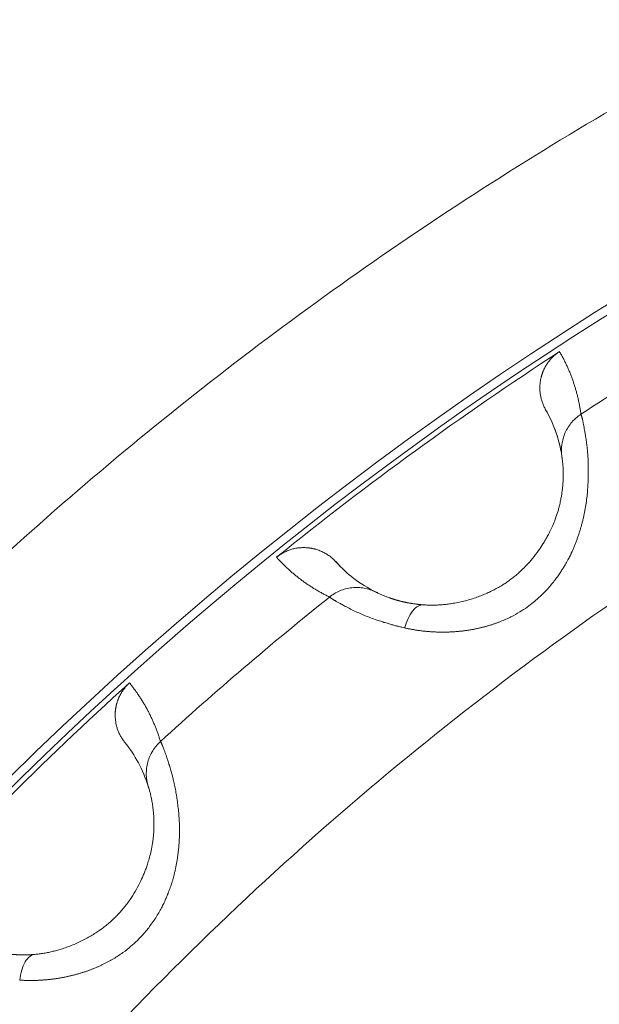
# Model space of a CAD drawing. Header units: millimetres. Extents: x 51337 to 61814, y -21781 to -12277.
# Tile 224 of 256: x 59227 to 59234, y -20688 to -20677. Entities that reach past the tile are written whole.
import ezdxf

# ---------------------------------------------------------------- set-up
doc = ezdxf.new("R2010")
doc.units = ezdxf.units.MM
doc.header["$LTSCALE"] = 0.3175
doc.layers.add('1轮廓实线层', color=7, linetype='Continuous', lineweight=18)

msp = doc.modelspace()

# ---------------------------------------------------------------- linework, layer by layer
at = {"layer": '1轮廓实线层'}
for p, q in [((59231.00701, -20683.07294), (59230.95647, -20683.019)), ((59231.411, -20683.36511), (59231.33546, -20683.3251))]:
    msp.add_line(p, q, dxfattribs=at)
for radius, start, end in [(117.32051, 300.7584308, 103.5504853), (40, 288.773642, 251.226405), (39.90067, 119.006664, 186.483245)]:
    msp.add_arc((59255.29339, -20713.97664), radius, start, end, dxfattribs=at)
for points, degree, knots in [([(59243.29339, -20762.51529), (59241.8275, -20762.15288), (59240.37805, -20761.72403), (59237.5239, -20760.73694), (59236.11919, -20760.1787), (59233.36605, -20758.93742), (59232.01761, -20758.25438), (59229.38807, -20756.7691), (59228.10696, -20755.96686), (59225.62259, -20754.24976), (59224.41932, -20753.3349), (59222.10049, -20751.40006), (59220.98493, -20750.38008), (59218.85067, -20748.24337), (59217.83198, -20747.12665), (59215.89979, -20744.80561), (59214.98631, -20743.60129), (59213.27205, -20741.11495), (59212.47128, -20739.83293), (59210.98901, -20737.20168), (59210.30752, -20735.85247), (59209.06939, -20733.0979), (59208.51277, -20731.69256), (59207.52894, -20728.83727), (59207.10175, -20727.38733), (59206.3803, -20724.45474), (59206.08605, -20722.9721), (59205.63289, -20719.98626), (59205.47399, -20718.48307), (59205.29284, -20715.46848), (59205.27059, -20713.95708), (59205.36294, -20710.93847), (59205.47753, -20709.43125), (59205.84261, -20706.43337), (59206.0931, -20704.94271), (59206.72792, -20701.99016), (59207.11225, -20700.52827), (59208.01161, -20697.64527), (59208.52663, -20696.22415), (59209.68315, -20693.43434), (59210.32464, -20692.06565), (59211.72882, -20689.39192), (59212.49151, -20688.08688), (59214.13185, -20685.55116), (59215.00949, -20684.32048), (59216.87252, -20681.94358), (59217.85791, -20680.79735), (59219.92836, -20678.59876), (59221.01341, -20677.54639), (59223.27429, -20675.54414), (59224.45011, -20674.59426), (59226.88287, -20672.80478), (59228.1398, -20671.96518), (59230.72449, -20670.40314), (59232.05224, -20669.68071), (59234.76766, -20668.35894), (59236.15533, -20667.7596), (59238.97919, -20666.68893), (59240.4154, -20666.21761), (59243.32455, -20665.40682), (59244.79751, -20665.06737), (59247.76809, -20664.52313), (59249.26572, -20664.31834), (59252.27336, -20664.04509), (59253.78337, -20663.97664), (59255.29339, -20663.97664)], 3, [0, 0, 0, 0, 0.03125, 0.03125, 0.0625, 0.0625, 0.09375, 0.09375, 0.125, 0.125, 0.15625, 0.15625, 0.1875, 0.1875, 0.21875, 0.21875, 0.25, 0.25, 0.28125, 0.28125, 0.3125, 0.3125, 0.34375, 0.34375, 0.375, 0.375, 0.40625, 0.40625, 0.4375, 0.4375, 0.46875, 0.46875, 0.5, 0.5, 0.53125, 0.53125, 0.5625, 0.5625, 0.59375, 0.59375, 0.625, 0.625, 0.65625, 0.65625, 0.6875, 0.6875, 0.71875, 0.71875, 0.75, 0.75, 0.78125, 0.78125, 0.8125, 0.8125, 0.84375, 0.84375, 0.875, 0.875, 0.90625, 0.90625, 0.9375, 0.9375, 0.96875, 0.96875, 1, 1, 1, 1]), ([(59255.29339, -20672.07871), (59254.04905, -20672.07871), (59252.80472, -20672.13418), (59250.32593, -20672.35562), (59249.09147, -20672.52159), (59246.64222, -20672.96272), (59245.42743, -20673.23787), (59243.02714, -20673.89518), (59241.84164, -20674.27733), (59239.50936, -20675.1456), (59238.36258, -20675.63173), (59236.1168, -20676.70408), (59235.01782, -20677.29032), (59232.87638, -20678.55825), (59231.83391, -20679.23995), (59229.81378, -20680.69339), (59228.83611, -20681.46514), (59226.95332, -20683.09257), (59226.0482, -20683.94826), (59224.31769, -20685.73676), (59223.49229, -20686.66959), (59221.92778, -20688.60498), (59221.18866, -20689.60755), (59219.80257, -20691.67447), (59219.15559, -20692.73883), (59217.95891, -20694.92089), (59217.4092, -20696.03859), (59216.41143, -20698.31848), (59215.96335, -20699.48066), (59215.1724, -20701.84028), (59214.82951, -20703.03772), (59214.39612, -20704.85321), (59214.26513, -20705.46159), (59214.08908, -20706.37808), (59214.00615, -20706.8373), (59213.91837, -20707.37458), (59213.87673, -20707.64358), (59213.85647, -20707.77816), (59213.84648, -20707.84547), (59213.84152, -20707.87913), (59213.83905, -20707.89597), (59213.83782, -20707.90438), (59213.8372, -20707.90859), (59213.83689, -20707.91069), (59213.83674, -20707.91175), (59213.83667, -20707.9122), (59213.83663, -20707.9125), (59213.8366, -20707.91269), (59213.70937, -20708.78254), (59213.6062, -20709.67892), (59213.45719, -20711.52223), (59213.41134, -20712.46916), (59213.38646, -20714.40966), (59213.40743, -20715.40323), (59213.5258, -20717.43177), (59213.62322, -20718.46674), (59213.9041, -20720.57141), (59214.08758, -20721.6411), (59214.54995, -20723.80696), (59214.82886, -20724.90312), (59215.49102, -20727.112), (59215.87428, -20728.22472), (59216.75334, -20730.45506), (59217.24915, -20731.57269), (59218.36046, -20733.79945), (59218.97597, -20734.90857), (59220.33249, -20737.10317), (59221.07351, -20738.18863), (59222.68513, -20740.31905), (59223.55575, -20741.36399), (59225.42857, -20743.39496), (59226.4308, -20744.38098), (59228.56636, -20746.2743), (59229.69972, -20747.1816), (59231.4956, -20748.46786), (59232.72477, -20749.30046), (59234.66208, -20750.46658), (59236.69018, -20751.54178), (59238.80563, -20752.51786), (59241.00428, -20753.38663), (59242.52227, -20753.88883), (59243.29339, -20754.11934)], 3, [0, 0, 0, 0, 0.03125, 0.03125, 0.0625, 0.0625, 0.09375, 0.09375, 0.125, 0.125, 0.15625, 0.15625, 0.1875, 0.1875, 0.21875, 0.21875, 0.25, 0.25, 0.28125, 0.28125, 0.3125, 0.3125, 0.34375, 0.34375, 0.375, 0.375, 0.40625, 0.40625, 0.4375, 0.4375, 0.46875, 0.46875, 0.484375, 0.484375, 0.4921875, 0.49609375, 0.49804687, 0.49902344, 0.49951172, 0.49975586, 0.49987793, 0.49993896, 0.49996948, 0.49998474, 0.49999237, 0.49999619, 0.49999619, 0.5, 0.5, 0.53125, 0.53125, 0.5625, 0.5625, 0.59375, 0.59375, 0.625, 0.625, 0.65625, 0.65625, 0.6875, 0.6875, 0.71875, 0.71875, 0.75, 0.75, 0.78125, 0.78125, 0.8125, 0.8125, 0.84375, 0.84375, 0.875, 0.875, 0.90625, 0.90625, 0.921875, 0.9375, 0.953125, 0.96875, 0.984375, 1, 1, 1, 1]), ([(59233.53399, -20680.60037), (59233.53103, -20680.60233), (59233.52509, -20680.60625), (59233.51633, -20680.6124), (59233.50766, -20680.61873), (59233.49911, -20680.62528), (59233.49068, -20680.63203), (59233.48237, -20680.63898), (59233.47419, -20680.64612), (59233.46616, -20680.65345), (59233.45827, -20680.66098), (59233.45054, -20680.66868), (59233.44297, -20680.67656), (59233.43556, -20680.68461), (59233.42833, -20680.69283), (59233.42127, -20680.70121), (59233.4144, -20680.70975), (59233.40772, -20680.71843), (59233.40123, -20680.72725), (59233.39495, -20680.73621), (59233.38886, -20680.7453), (59233.38298, -20680.7545), (59233.37732, -20680.76382), (59233.37186, -20680.77324), (59233.36663, -20680.78276), (59233.36161, -20680.79237), (59233.35681, -20680.80206), (59233.35224, -20680.81183), (59233.34789, -20680.82166), (59233.34377, -20680.83155), (59233.33988, -20680.84149), (59233.33621, -20680.85147), (59233.33277, -20680.86148), (59233.32955, -20680.87152), (59233.32656, -20680.88158), (59233.3238, -20680.89165), (59233.32046, -20680.90488), (59233.31553, -20680.92729), (59233.30951, -20680.9651), (59233.30594, -20681.0211), (59233.30922, -20681.0709), (59233.31516, -20681.10804), (59233.31909, -20681.12768), (59233.32395, -20681.14768), (59233.32978, -20681.16796), (59233.33662, -20681.18841), (59233.34449, -20681.20896), (59233.35344, -20681.22948), (59233.36338, -20681.24992), (59233.37084, -20681.26323), (59233.3746, -20681.26993)], 3, [0, 0, 0, 0, 0.01404919, 0.02814994, 0.04229884, 0.05649243, 0.07072713, 0.08499934, 0.09930536, 0.11364147, 0.12800388, 0.14238875, 0.15679221, 0.17121036, 0.18563926, 0.20007496, 0.21451348, 0.22895086, 0.24338309, 0.25780621, 0.27221624, 0.28660924, 0.30098126, 0.31532841, 0.32964682, 0.34393266, 0.35818213, 0.37239152, 0.38655715, 0.4006754, 0.41474271, 0.42875563, 0.44271074, 0.45660472, 0.47043434, 0.48419644, 0.49788797, 0.52435295, 0.57490214, 0.64910933, 0.74573826, 0.77138153, 0.79779206, 0.82492593, 0.85273539, 0.88116896, 0.9101717, 0.93968548, 0.96964936, 1, 1, 1, 1]), ([(59233.53399, -20680.60037), (59233.5377, -20680.60683), (59233.54511, -20680.61973), (59233.55594, -20680.63923), (59233.56654, -20680.65878), (59233.5769, -20680.67842), (59233.58703, -20680.69812), (59233.59691, -20680.71789), (59233.60656, -20680.73774), (59233.61597, -20680.75766), (59233.62514, -20680.77765), (59233.63407, -20680.79771), (59233.64276, -20680.81785), (59233.65122, -20680.83805), (59233.65945, -20680.85833), (59233.66743, -20680.87867), (59233.67518, -20680.89909), (59233.6827, -20680.91957), (59233.68998, -20680.94013), (59233.69703, -20680.96076), (59233.70384, -20680.98146), (59233.71042, -20681.00222), (59233.71676, -20681.02306), (59233.72288, -20681.04397), (59233.72876, -20681.06494), (59233.7344, -20681.08599), (59233.73982, -20681.1071), (59233.745, -20681.12829), (59233.74995, -20681.14954), (59233.75467, -20681.17087), (59233.75916, -20681.19226), (59233.76342, -20681.21372), (59233.76745, -20681.23525), (59233.77125, -20681.25685), (59233.77482, -20681.27852), (59233.77817, -20681.30025), (59233.78022, -20681.31484), (59233.78124, -20681.32212)], 3, [0, 0, 0, 0, 0.03018537, 0.06027569, 0.09027096, 0.1201712, 0.14997641, 0.17968661, 0.2093018, 0.23882201, 0.26824723, 0.29757747, 0.32681276, 0.35595309, 0.38499849, 0.41394895, 0.4428045, 0.47156513, 0.50023088, 0.52880173, 0.55727771, 0.58565883, 0.6139451, 0.64213653, 0.67023313, 0.69823491, 0.72614188, 0.75395407, 0.78167147, 0.8092941, 0.83682197, 0.8642551, 0.8915935, 0.91883717, 0.94598614, 0.97304041, 1, 1, 1, 1]), ([(59231.74975, -20683.78218), (59231.7553, -20683.78341), (59231.76638, -20683.78586), (59231.78312, -20683.78938), (59231.79989, -20683.79276), (59231.81671, -20683.796), (59231.83356, -20683.79909), (59231.85045, -20683.80205), (59231.86737, -20683.80486), (59231.88433, -20683.80752), (59231.90132, -20683.81005), (59231.91834, -20683.81243), (59231.93538, -20683.81466), (59231.95245, -20683.81676), (59231.96954, -20683.8187), (59231.98665, -20683.82051), (59232.00378, -20683.82217), (59232.02093, -20683.82368), (59232.0381, -20683.82504), (59232.05527, -20683.82627), (59232.07246, -20683.82734), (59232.08965, -20683.82827), (59232.10686, -20683.82905), (59232.12406, -20683.82968), (59232.14127, -20683.83017), (59232.15848, -20683.83051), (59232.17569, -20683.8307), (59232.1929, -20683.83074), (59232.2101, -20683.83064), (59232.22729, -20683.83038), (59232.24448, -20683.82998), (59232.26165, -20683.82943), (59232.27881, -20683.82873), (59232.29595, -20683.82787), (59232.31308, -20683.82687), (59232.33019, -20683.82572), (59232.34727, -20683.82442), (59232.36434, -20683.82297), (59232.38137, -20683.82136), (59232.39838, -20683.81961), (59232.41536, -20683.8177), (59232.43231, -20683.81564), (59232.44922, -20683.81343), (59232.4661, -20683.81107), (59232.48294, -20683.80855), (59232.49974, -20683.80589), (59232.5165, -20683.80307), (59232.53322, -20683.80009), (59232.54989, -20683.79697), (59232.56651, -20683.79369), (59232.58308, -20683.79025), (59232.59961, -20683.78667), (59232.61607, -20683.78292), (59232.63249, -20683.77903), (59232.64884, -20683.77498), (59232.66514, -20683.77077), (59232.68137, -20683.76641), (59232.69754, -20683.7619), (59232.71365, -20683.75722), (59232.72969, -20683.7524), (59232.74566, -20683.74741), (59232.76155, -20683.74227), (59232.77738, -20683.73698), (59232.79313, -20683.73152), (59232.8088, -20683.72592), (59232.8244, -20683.72015), (59232.83991, -20683.71423), (59232.89077, -20683.69418), (59232.97108, -20683.65815), (59233.07314, -20683.6019), (59233.15867, -20683.54575), (59233.22911, -20683.49202), (59233.2861, -20683.44303), (59233.33752, -20683.39471), (59233.38559, -20683.34539), (59233.43197, -20683.29293), (59233.47305, -20683.24224), (59233.50924, -20683.19388), (59233.54092, -20683.14834), (59233.56846, -20683.10603), (59233.5922, -20683.06729), (59233.61243, -20683.03243), (59233.62943, -20683.00166), (59233.64345, -20682.97518), (59233.65468, -20682.95315), (59233.6633, -20682.93568), (59233.66947, -20682.92287), (59233.6756, -20682.90971), (59233.68236, -20682.89458), (59233.69056, -20682.87591), (59233.69856, -20682.85713), (59233.70638, -20682.83825), (59233.71403, -20682.81928), (59233.72149, -20682.80022), (59233.72877, -20682.78108), (59233.73586, -20682.76185), (59233.74278, -20682.74254), (59233.74951, -20682.72315), (59233.75605, -20682.7037), (59233.76241, -20682.68417), (59233.76858, -20682.66457), (59233.77456, -20682.64491), (59233.78036, -20682.62519), (59233.78596, -20682.60541), (59233.79138, -20682.58558), (59233.7966, -20682.56569), (59233.80163, -20682.54575), (59233.80647, -20682.52575), (59233.81111, -20682.50571), (59233.81555, -20682.48562), (59233.81979, -20682.46548), (59233.82384, -20682.44529), (59233.82768, -20682.42506), (59233.83132, -20682.4048), (59233.83476, -20682.3845), (59233.838, -20682.3642), (59233.84401, -20682.32405), (59233.85157, -20682.2643), (59233.85869, -20682.18617), (59233.86326, -20682.10951), (59233.86568, -20682.03495), (59233.86623, -20681.96287), (59233.86504, -20681.89341), (59233.86319, -20681.84218), (59233.86093, -20681.80345), (59233.8586, -20681.77222), (59233.85488, -20681.73045), (59233.84939, -20681.67951), (59233.84193, -20681.62172), (59233.8336, -20681.56695), (59233.826, -20681.52236), (59233.82046, -20681.49212), (59233.81637, -20681.47003), (59233.81312, -20681.45203), (59233.80984, -20681.43508), (59233.80675, -20681.41965), (59233.80383, -20681.40569), (59233.8011, -20681.3931), (59233.79856, -20681.38183), (59233.79621, -20681.3718), (59233.79406, -20681.36292), (59233.79208, -20681.35514), (59233.79029, -20681.34836), (59233.78867, -20681.34253), (59233.78722, -20681.33756), (59233.78592, -20681.33338), (59233.78476, -20681.32994), (59233.78372, -20681.32715), (59233.78281, -20681.32495), (59233.78199, -20681.32326), (59233.78149, -20681.32249), (59233.78124, -20681.32212)], 3, [0, 0, 0, 0, 0.00396949, 0.00792271, 0.01186003, 0.01578181, 0.01968837, 0.02358008, 0.02745725, 0.0313202, 0.03516926, 0.03900472, 0.04282688, 0.04663604, 0.05043247, 0.05421644, 0.05798822, 0.06174807, 0.06549624, 0.06923297, 0.07295849, 0.07667304, 0.08037682, 0.08407007, 0.08775297, 0.09142574, 0.09508856, 0.09874162, 0.10238511, 0.1060192, 0.10964406, 0.11325986, 0.11686675, 0.12046488, 0.12405441, 0.12763547, 0.13120821, 0.13477275, 0.13832923, 0.14187778, 0.14541851, 0.14895154, 0.15247698, 0.15599495, 0.15950555, 0.1630089, 0.16650508, 0.1699942, 0.17347637, 0.1769517, 0.18042028, 0.18388221, 0.1873376, 0.19078653, 0.1942291, 0.19766542, 0.20109558, 0.20451967, 0.2079378, 0.21135005, 0.21475652, 0.21815732, 0.22155254, 0.22494229, 0.22832666, 0.23170577, 0.23507971, 0.2384486, 0.26502366, 0.28858213, 0.30926629, 0.32719576, 0.34242456, 0.35495638, 0.37010786, 0.38432111, 0.39758013, 0.40987007, 0.42117585, 0.43148202, 0.44077334, 0.44903524, 0.45625408, 0.46241746, 0.46751438, 0.47153548, 0.47447326, 0.47632223, 0.48054165, 0.48477243, 0.48901473, 0.4932687, 0.49753453, 0.50181238, 0.50610245, 0.51040495, 0.51472008, 0.51904807, 0.52338918, 0.52774364, 0.53211174, 0.53649375, 0.54088998, 0.54530077, 0.54972665, 0.55416822, 0.55862608, 0.56310085, 0.56759318, 0.57210371, 0.5766331, 0.58118203, 0.58575112, 0.59034034, 0.59494933, 0.59957776, 0.60422533, 0.622501, 0.6410032, 0.65970204, 0.67856197, 0.69757309, 0.71674304, 0.73607139, 0.74201651, 0.75161379, 0.76490258, 0.7819314, 0.80275304, 0.82690071, 0.84607373, 0.86019506, 0.86921539, 0.87888546, 0.88827987, 0.8973966, 0.90623394, 0.91479041, 0.92306479, 0.93105596, 0.93876294, 0.94618481, 0.95332069, 0.9601697, 0.96673093, 0.97300347, 0.97898633, 0.98467851, 0.99007894, 0.99518648, 1, 1, 1, 1]), ([(59233.37633, -20681.27292), (59233.38024, -20681.27974), (59233.38411, -20681.2866), (59233.44247, -20681.39194), (59233.48663, -20681.49734), (59233.52966, -20681.64892), (59233.53916, -20681.68791), (59233.54714, -20681.72793)], 3, [0, 0, 0, 0, 0.04978828, 0.04978828, 0.76119067, 0.76119067, 1, 1, 1, 1]), ([(59233.56094, -20681.8094), (59233.55468, -20681.7653), (59233.55418, -20681.71856), (59233.5638, -20681.64826), (59233.56872, -20681.62481), (59233.58198, -20681.57862), (59233.59032, -20681.55589), (59233.61023, -20681.51186), (59233.62179, -20681.49057), (59233.64771, -20681.45008), (59233.66208, -20681.43088), (59233.70852, -20681.37716), (59233.74397, -20681.34661), (59233.78124, -20681.32212)], 3, [0, 0, 0, 0, 0.25, 0.25, 0.375, 0.375, 0.5, 0.5, 0.625, 0.625, 0.75, 0.75, 1, 1, 1, 1]), ([(59233.56094, -20681.8094), (59233.56103, -20681.81002), (59233.56122, -20681.81129), (59233.56158, -20681.8136), (59233.56201, -20681.81631), (59233.56251, -20681.81951), (59233.5631, -20681.82323), (59233.56376, -20681.82753), (59233.5645, -20681.83246), (59233.56531, -20681.83809), (59233.56662, -20681.84755), (59233.5685, -20681.86239), (59233.5709, -20681.88479), (59233.57286, -20681.90737), (59233.57436, -20681.92928), (59233.57548, -20681.94996), (59233.57637, -20681.97356), (59233.5769, -20682.00027), (59233.57692, -20682.03024), (59233.57622, -20682.0636), (59233.57457, -20682.10046), (59233.5717, -20682.1413), (59233.56732, -20682.18561), (59233.56121, -20682.23275), (59233.55478, -20682.27264), (59233.5487, -20682.30545), (59233.54328, -20682.33231), (59233.53602, -20682.36474), (59233.52645, -20682.40287), (59233.5108, -20682.45798), (59233.48813, -20682.5254), (59233.45815, -20682.59943), (59233.42879, -20682.66286), (59233.40164, -20682.71572), (59233.37801, -20682.75816), (59233.35891, -20682.79042), (59233.33189, -20682.8341), (59233.28917, -20682.89792), (59233.22547, -20682.98124), (59233.1601, -20683.05525), (59233.10928, -20683.10628), (59233.06895, -20683.14394), (59233.03102, -20683.17712), (59232.98607, -20683.21318), (59232.94103, -20683.24628), (59232.89413, -20683.27782), (59232.84495, -20683.30803), (59232.79303, -20683.33703), (59232.74003, -20683.36389), (59232.68472, -20683.38925), (59232.6265, -20683.41318), (59232.56473, -20683.43566), (59232.50026, -20683.45612), (59232.43323, -20683.4743), (59232.36382, -20683.48992), (59232.30758, -20683.49995), (59232.26534, -20683.50612), (59232.23762, -20683.50966), (59232.20998, -20683.51268), (59232.18244, -20683.51519), (59232.15502, -20683.51718), (59232.12772, -20683.51865), (59232.10057, -20683.51961), (59232.07357, -20683.52005), (59232.04674, -20683.51998), (59232.02011, -20683.51938), (59231.99364, -20683.51829), (59231.97628, -20683.51714), (59231.96757, -20683.51656)], 3, [0, 0, 0, 0, 0.00751197, 0.01531793, 0.02341576, 0.03180325, 0.04047812, 0.04943801, 0.0586804, 0.06820264, 0.07800188, 0.10242302, 0.12645154, 0.15008491, 0.16454662, 0.17970674, 0.19553419, 0.21199468, 0.22905127, 0.24666477, 0.26479462, 0.28340031, 0.30295506, 0.32206646, 0.3407609, 0.348747, 0.35858432, 0.37023099, 0.38363919, 0.39876451, 0.42719923, 0.45186305, 0.47298737, 0.49068842, 0.50502158, 0.51601499, 0.52368322, 0.55004226, 0.58294232, 0.61442482, 0.63503837, 0.64482133, 0.66180282, 0.67826906, 0.69423864, 0.7097287, 0.72673916, 0.74375908, 0.76078271, 0.77780123, 0.79613127, 0.81507833, 0.83464802, 0.8548515, 0.8757079, 0.89724898, 0.90566334, 0.91409053, 0.92253391, 0.93099722, 0.93948456, 0.94800046, 0.95654983, 0.96513801, 0.97377074, 0.9824542, 0.99119496, 1, 1, 1, 1]), ([(59230.27467, -20682.9684), (59230.34541, -20682.91137), (59230.52655, -20682.85161), (59230.62825, -20682.85933), (59230.67801, -20682.8631), (59230.72857, -20682.87779), (59230.86519, -20682.91749), (59230.96082, -20683.0238)], 2, [0, 0, 0, 0.25, 0.5, 0.5, 0.75, 0.75, 1, 1, 1]), ([(59230.8847, -20683.42658), (59230.8781, -20683.42336), (59230.86486, -20683.4169), (59230.84523, -20683.407), (59230.82572, -20683.39691), (59230.80636, -20683.38662), (59230.78712, -20683.37613), (59230.76803, -20683.36545), (59230.74907, -20683.35457), (59230.73025, -20683.34349), (59230.71156, -20683.33221), (59230.69302, -20683.32074), (59230.67461, -20683.30906), (59230.65634, -20683.29719), (59230.6382, -20683.28512), (59230.62021, -20683.27284), (59230.60235, -20683.26037), (59230.58463, -20683.2477), (59230.56706, -20683.23482), (59230.54962, -20683.22175), (59230.53231, -20683.20847), (59230.51515, -20683.19499), (59230.49813, -20683.18131), (59230.48125, -20683.16743), (59230.46451, -20683.15334), (59230.44791, -20683.13905), (59230.43144, -20683.12456), (59230.41512, -20683.10987), (59230.39895, -20683.09497), (59230.38291, -20683.07986), (59230.36701, -20683.06456), (59230.35126, -20683.04905), (59230.33565, -20683.03333), (59230.32018, -20683.01741), (59230.30485, -20683.00128), (59230.28966, -20682.98496), (59230.27967, -20682.97393), (59230.27467, -20682.9684)], 3, [0, 0, 0, 0, 0.02695908, 0.05401288, 0.0811614, 0.10840466, 0.13574267, 0.16317545, 0.19070299, 0.21832533, 0.24604246, 0.27385441, 0.30176118, 0.32976278, 0.35785923, 0.38605054, 0.41433672, 0.44271778, 0.47119373, 0.49976459, 0.52843036, 0.55719105, 0.58604669, 0.61499727, 0.64404281, 0.67318333, 0.70241882, 0.7317493, 0.76117479, 0.79069529, 0.82031081, 0.85002137, 0.87982697, 0.90972762, 0.93972333, 0.96981413, 1, 1, 1, 1]), ([(59230.8847, -20683.42658), (59230.91952, -20683.39869), (59230.95953, -20683.37443), (59231.02498, -20683.34685), (59231.04768, -20683.33913), (59231.0942, -20683.32698), (59231.11802, -20683.32257), (59231.16604, -20683.31724), (59231.19025, -20683.31633), (59231.23827, -20683.31799), (59231.2621, -20683.32057), (59231.33193, -20683.33314), (59231.37623, -20683.34806), (59231.41623, -20683.36765)], 3, [0, 0, 0, 0, 0.25, 0.25, 0.375, 0.375, 0.5, 0.5, 0.625, 0.625, 0.75, 0.75, 1, 1, 1, 1]), ([(59231.96757, -20683.51656), (59231.96337, -20683.51624), (59231.95498, -20683.51562), (59231.94261, -20683.51456), (59231.93045, -20683.51344), (59231.91849, -20683.51224), (59231.90673, -20683.51097), (59231.89518, -20683.50963), (59231.88383, -20683.50823), (59231.87269, -20683.50678), (59231.86174, -20683.50527), (59231.85099, -20683.50371), (59231.84044, -20683.5021), (59231.83008, -20683.50045), (59231.81991, -20683.49876), (59231.80993, -20683.49703), (59231.80014, -20683.49527), (59231.79054, -20683.49349), (59231.78112, -20683.49167), (59231.77189, -20683.48983), (59231.76284, -20683.48797), (59231.75396, -20683.48609), (59231.74527, -20683.48419), (59231.73675, -20683.48228), (59231.7284, -20683.48036), (59231.72022, -20683.47843), (59231.71222, -20683.4765), (59231.70438, -20683.47456), (59231.69671, -20683.47261), (59231.6892, -20683.47067), (59231.68185, -20683.46873), (59231.67466, -20683.4668), (59231.66764, -20683.46486), (59231.66076, -20683.46294), (59231.65404, -20683.46102), (59231.64748, -20683.45912), (59231.64106, -20683.45722), (59231.63479, -20683.45534), (59231.62867, -20683.45348), (59231.62269, -20683.45163), (59231.61685, -20683.44979), (59231.61115, -20683.44798), (59231.60559, -20683.44618), (59231.60017, -20683.4444), (59231.59488, -20683.44264), (59231.58972, -20683.44091), (59231.58469, -20683.4392), (59231.57183, -20683.43476), (59231.55038, -20683.42706), (59231.52131, -20683.41586), (59231.49191, -20683.40371), (59231.46902, -20683.39352), (59231.45252, -20683.38579), (59231.44148, -20683.38043), (59231.43298, -20683.37619), (59231.42658, -20683.37293), (59231.42191, -20683.37053), (59231.41854, -20683.3688), (59231.41697, -20683.36801), (59231.41623, -20683.36765)], 3, [0, 0, 0, 0, 0.0114008, 0.02273719, 0.03401028, 0.04522103, 0.05637026, 0.06745862, 0.07848665, 0.08945476, 0.10036322, 0.11121222, 0.12200185, 0.13273207, 0.1434028, 0.15401386, 0.16456498, 0.17505584, 0.18548607, 0.19585522, 0.2061628, 0.21640828, 0.22659108, 0.23671057, 0.2467661, 0.25675699, 0.26668254, 0.27654199, 0.28633461, 0.29605961, 0.30571622, 0.31530363, 0.32482104, 0.33426763, 0.34364258, 0.35294507, 0.36217427, 0.37132935, 0.38040949, 0.38941387, 0.39834166, 0.40719205, 0.41596423, 0.42465739, 0.43327074, 0.44180349, 0.45025486, 0.45862409, 0.50771785, 0.5670267, 0.63689681, 0.71769997, 0.76814187, 0.81534828, 0.85922965, 0.8997056, 0.93670309, 0.97015512, 1, 1, 1, 1]), ([(59230.8847, -20683.42658), (59230.88499, -20683.42682), (59230.88557, -20683.42733), (59230.88675, -20683.42826), (59230.88822, -20683.42937), (59230.89005, -20683.43069), (59230.89226, -20683.43224), (59230.89489, -20683.43403), (59230.89797, -20683.4361), (59230.90156, -20683.43847), (59230.90568, -20683.44115), (59230.91039, -20683.44416), (59230.91573, -20683.44753), (59230.92173, -20683.45127), (59230.92845, -20683.45541), (59230.93593, -20683.45996), (59230.94422, -20683.46493), (59230.95336, -20683.47035), (59230.96848, -20683.47918), (59230.99267, -20683.49313), (59231.03065, -20683.5145), (59231.08046, -20683.54139), (59231.13947, -20683.57161), (59231.20448, -20683.60257), (59231.27056, -20683.63153), (59231.33845, -20683.65883), (59231.40226, -20683.68213), (59231.46005, -20683.70159), (59231.51032, -20683.71761), (59231.55809, -20683.73198), (59231.60299, -20683.74475), (59231.64471, -20683.756), (59231.68299, -20683.76586), (59231.71754, -20683.77443), (59231.7395, -20683.77971), (59231.74974, -20683.78218)], 3, [0, 0, 0, 0, 0.01071754, 0.02203092, 0.03393746, 0.04643449, 0.05951944, 0.07318978, 0.08744306, 0.1022769, 0.11768902, 0.1336772, 0.15023929, 0.1673732, 0.18507685, 0.20334818, 0.22218509, 0.24158542, 0.26154691, 0.31232699, 0.3716041, 0.43924339, 0.5150676, 0.58163483, 0.64470892, 0.70430255, 0.76044006, 0.80090573, 0.83825972, 0.87255911, 0.90385888, 0.93221012, 0.95765864, 0.98024414, 1, 1, 1, 1]), ([(59231.96757, -20683.51656), (59231.94834, -20683.51517), (59231.90698, -20683.52401), (59231.84392, -20683.57817), (59231.78859, -20683.66894), (59231.76085, -20683.74418), (59231.74975, -20683.78218)], 3, [0, 0, 0, 0, 0.24769377, 0.50189629, 0.75609882, 1, 1, 1, 1]), ([(59228.58069, -20684.4152), (59228.57807, -20684.4176), (59228.57282, -20684.42241), (59228.56512, -20684.42985), (59228.55755, -20684.43746), (59228.55013, -20684.44527), (59228.54286, -20684.45325), (59228.53574, -20684.46141), (59228.52878, -20684.46975), (59228.52199, -20684.47825), (59228.51538, -20684.48691), (59228.50895, -20684.49573), (59228.5027, -20684.5047), (59228.49665, -20684.51381), (59228.49079, -20684.52306), (59228.48513, -20684.53244), (59228.47968, -20684.54195), (59228.47444, -20684.55157), (59228.46941, -20684.5613), (59228.4646, -20684.57113), (59228.46001, -20684.58105), (59228.45565, -20684.59106), (59228.45151, -20684.60115), (59228.4476, -20684.61131), (59228.44391, -20684.62153), (59228.44046, -20684.63181), (59228.43724, -20684.64213), (59228.43425, -20684.65249), (59228.4315, -20684.66288), (59228.42897, -20684.67329), (59228.42668, -20684.68372), (59228.42462, -20684.69415), (59228.42278, -20684.70458), (59228.42118, -20684.715), (59228.4198, -20684.7254), (59228.41865, -20684.73578), (59228.41742, -20684.74937), (59228.41606, -20684.77228), (59228.41602, -20684.81057), (59228.42125, -20684.86643), (59228.43229, -20684.9151), (59228.44396, -20684.95086), (59228.45092, -20684.96964), (59228.45885, -20684.98864), (59228.46778, -20685.00775), (59228.47774, -20685.02689), (59228.48873, -20685.04595), (59228.50077, -20685.06482), (59228.51379, -20685.08345), (59228.52324, -20685.09543), (59228.528, -20685.10146)], 3, [0, 0, 0, 0, 0.01404919, 0.02814994, 0.04229884, 0.05649243, 0.07072713, 0.08499934, 0.09930536, 0.11364147, 0.12800388, 0.14238875, 0.15679221, 0.17121036, 0.18563926, 0.20007496, 0.21451348, 0.22895085, 0.24338309, 0.25780621, 0.27221624, 0.28660924, 0.30098126, 0.31532841, 0.32964682, 0.34393265, 0.35818213, 0.37239152, 0.38655715, 0.4006754, 0.41474271, 0.42875563, 0.44271074, 0.45660472, 0.47043434, 0.48419644, 0.49788797, 0.52435294, 0.57490213, 0.64910933, 0.74573826, 0.77138154, 0.79779206, 0.82492593, 0.85273539, 0.88116896, 0.91017171, 0.93968549, 0.96964936, 1, 1, 1, 1]), ([(59228.58069, -20684.4152), (59228.58536, -20684.421), (59228.59469, -20684.43259), (59228.60844, -20684.45015), (59228.62197, -20684.46781), (59228.63528, -20684.48558), (59228.64836, -20684.50346), (59228.66122, -20684.52144), (59228.67385, -20684.53954), (59228.68626, -20684.55774), (59228.69844, -20684.57605), (59228.7104, -20684.59447), (59228.72214, -20684.61299), (59228.73366, -20684.63162), (59228.74495, -20684.65036), (59228.75602, -20684.66921), (59228.76687, -20684.68816), (59228.7775, -20684.70722), (59228.78791, -20684.72638), (59228.79809, -20684.74565), (59228.80806, -20684.76503), (59228.81781, -20684.78451), (59228.82733, -20684.8041), (59228.83664, -20684.82379), (59228.84573, -20684.84359), (59228.8546, -20684.8635), (59228.86325, -20684.8835), (59228.87168, -20684.90362), (59228.8799, -20684.92384), (59228.8879, -20684.94416), (59228.89568, -20684.96459), (59228.90324, -20684.98512), (59228.91059, -20685.00575), (59228.91772, -20685.02649), (59228.92464, -20685.04734), (59228.93135, -20685.06828), (59228.93565, -20685.08236), (59228.9378, -20685.08939)], 3, [0, 0, 0, 0, 0.03018537, 0.06027569, 0.09027096, 0.1201712, 0.14997641, 0.17968661, 0.2093018, 0.23882201, 0.26824723, 0.29757747, 0.32681276, 0.35595309, 0.38499849, 0.41394895, 0.4428045, 0.47156513, 0.50023088, 0.52880173, 0.55727771, 0.58565883, 0.6139451, 0.64213653, 0.67023313, 0.69823491, 0.72614188, 0.75395407, 0.78167147, 0.8092941, 0.83682197, 0.8642551, 0.8915935, 0.91883717, 0.94598614, 0.97304041, 1, 1, 1, 1]), ([(59227.31615, -20687.83696), (59227.32183, -20687.83731), (59227.33316, -20687.838), (59227.35024, -20687.83885), (59227.36734, -20687.83956), (59227.38445, -20687.84013), (59227.40158, -20687.84055), (59227.41872, -20687.84083), (59227.43588, -20687.84096), (59227.45305, -20687.84094), (59227.47022, -20687.84077), (59227.4874, -20687.84046), (59227.50458, -20687.84001), (59227.52177, -20687.8394), (59227.53895, -20687.83865), (59227.55614, -20687.83776), (59227.57332, -20687.83671), (59227.59049, -20687.83552), (59227.60766, -20687.83419), (59227.62481, -20687.83271), (59227.64196, -20687.83108), (59227.65909, -20687.82931), (59227.6762, -20687.82739), (59227.69329, -20687.82532), (59227.71037, -20687.82311), (59227.72742, -20687.82075), (59227.74445, -20687.81825), (59227.76145, -20687.8156), (59227.77842, -20687.81281), (59227.79536, -20687.80987), (59227.81227, -20687.80678), (59227.82915, -20687.80355), (59227.84599, -20687.80017), (59227.86278, -20687.79665), (59227.87954, -20687.79298), (59227.89626, -20687.78916), (59227.91293, -20687.7852), (59227.92956, -20687.7811), (59227.94613, -20687.77685), (59227.96266, -20687.77246), (59227.97913, -20687.76792), (59227.99555, -20687.76323), (59228.01191, -20687.7584), (59228.02821, -20687.75343), (59228.04445, -20687.74831), (59228.06062, -20687.74305), (59228.07674, -20687.73764), (59228.09278, -20687.73209), (59228.10876, -20687.7264), (59228.12466, -20687.72056), (59228.14049, -20687.71457), (59228.15625, -20687.70844), (59228.17193, -20687.70217), (59228.18753, -20687.69576), (59228.20305, -20687.6892), (59228.21849, -20687.68249), (59228.23384, -20687.67565), (59228.24911, -20687.66866), (59228.26428, -20687.66152), (59228.27937, -20687.65425), (59228.29436, -20687.64683), (59228.30926, -20687.63926), (59228.32406, -20687.63156), (59228.33877, -20687.62371), (59228.35337, -20687.61572), (59228.36787, -20687.60758), (59228.38226, -20687.5993), (59228.42937, -20687.57155), (59228.50305, -20687.5234), (59228.59505, -20687.45188), (59228.67075, -20687.38303), (59228.73191, -20687.31895), (59228.78054, -20687.26164), (59228.82376, -20687.20588), (59228.86353, -20687.14965), (59228.90113, -20687.09058), (59228.93377, -20687.03408), (59228.96195, -20686.98065), (59228.98612, -20686.93072), (59229.00671, -20686.88462), (59229.02409, -20686.84265), (59229.03862, -20686.80505), (59229.0506, -20686.772), (59229.0603, -20686.74365), (59229.06795, -20686.72014), (59229.07373, -20686.70153), (59229.07781, -20686.68792), (59229.08181, -20686.67396), (59229.08612, -20686.65796), (59229.0913, -20686.63824), (59229.09626, -20686.61843), (59229.10104, -20686.59857), (59229.10562, -20686.57864), (59229.11001, -20686.55864), (59229.1142, -20686.5386), (59229.1182, -20686.51849), (59229.12201, -20686.49834), (59229.12562, -20686.47814), (59229.12904, -20686.4579), (59229.13227, -20686.43762), (59229.1353, -20686.41729), (59229.13813, -20686.39694), (59229.14077, -20686.37656), (59229.14321, -20686.35614), (59229.14546, -20686.33571), (59229.14751, -20686.31525), (59229.14935, -20686.29476), (59229.151, -20686.27426), (59229.15245, -20686.25374), (59229.15369, -20686.2332), (59229.15473, -20686.21264), (59229.15557, -20686.19207), (59229.1562, -20686.17149), (59229.15663, -20686.15091), (59229.15685, -20686.13033), (59229.15688, -20686.10976), (59229.15654, -20686.06917), (59229.15465, -20686.00897), (59229.14946, -20685.93069), (59229.14198, -20685.85426), (59229.1327, -20685.78024), (59229.12198, -20685.70896), (59229.10994, -20685.64054), (59229.10009, -20685.59023), (59229.0918, -20685.55233), (59229.08462, -20685.52185), (59229.07441, -20685.48118), (59229.06102, -20685.43172), (59229.0446, -20685.37581), (59229.02781, -20685.32302), (59229.01333, -20685.28017), (59229.00312, -20685.25117), (59228.99564, -20685.22999), (59228.9896, -20685.21272), (59228.98372, -20685.19649), (59228.97825, -20685.18173), (59228.97319, -20685.16839), (59228.96852, -20685.15639), (59228.96425, -20685.14566), (59228.96036, -20685.13612), (59228.95684, -20685.12769), (59228.95367, -20685.12031), (59228.95084, -20685.1139), (59228.94833, -20685.10839), (59228.94612, -20685.10371), (59228.94418, -20685.09979), (59228.94249, -20685.09656), (59228.94104, -20685.09397), (59228.93979, -20685.09195), (59228.93871, -20685.09041), (59228.9381, -20685.08972), (59228.9378, -20685.08939)], 3, [0, 0, 0, 0, 0.00396949, 0.00792271, 0.01186003, 0.01578181, 0.01968837, 0.02358008, 0.02745725, 0.0313202, 0.03516926, 0.03900472, 0.04282688, 0.04663604, 0.05043247, 0.05421644, 0.05798822, 0.06174807, 0.06549624, 0.06923297, 0.07295849, 0.07667304, 0.08037682, 0.08407007, 0.08775297, 0.09142574, 0.09508856, 0.09874162, 0.10238511, 0.1060192, 0.10964406, 0.11325986, 0.11686675, 0.12046488, 0.1240544, 0.12763547, 0.1312082, 0.13477275, 0.13832923, 0.14187778, 0.14541851, 0.14895154, 0.15247698, 0.15599495, 0.15950555, 0.16300889, 0.16650507, 0.1699942, 0.17347637, 0.1769517, 0.18042028, 0.18388221, 0.18733759, 0.19078653, 0.1942291, 0.19766542, 0.20109558, 0.20451967, 0.20793779, 0.21135005, 0.21475652, 0.21815732, 0.22155254, 0.22494229, 0.22832666, 0.23170577, 0.23507971, 0.2384486, 0.26502367, 0.28858214, 0.30926629, 0.32719576, 0.34242456, 0.35495638, 0.37010786, 0.38432111, 0.39758013, 0.40987007, 0.42117585, 0.43148202, 0.44077334, 0.44903524, 0.45625408, 0.46241746, 0.46751438, 0.47153548, 0.47447326, 0.47632223, 0.48054165, 0.48477243, 0.48901473, 0.4932687, 0.49753453, 0.50181238, 0.50610245, 0.51040495, 0.51472008, 0.51904808, 0.52338918, 0.52774364, 0.53211174, 0.53649375, 0.54088998, 0.54530077, 0.54972665, 0.55416822, 0.55862608, 0.56310086, 0.56759318, 0.57210371, 0.5766331, 0.58118203, 0.58575112, 0.59034034, 0.59494933, 0.59957776, 0.60422533, 0.622501, 0.6410032, 0.65970204, 0.67856197, 0.69757309, 0.71674304, 0.73607139, 0.74201651, 0.75161379, 0.76490258, 0.7819314, 0.80275304, 0.82690071, 0.84607373, 0.86019506, 0.86921539, 0.87888546, 0.88827987, 0.8973966, 0.90623394, 0.91479042, 0.92306479, 0.93105596, 0.93876294, 0.94618481, 0.95332069, 0.9601697, 0.96673093, 0.97300347, 0.97898633, 0.98467851, 0.99007894, 0.99518648, 1, 1, 1, 1]), ([(59228.79644, -20685.60513), (59228.78335, -20685.56256), (59228.77555, -20685.51648), (59228.77405, -20685.44553), (59228.77524, -20685.4216), (59228.78111, -20685.37391), (59228.7858, -20685.35015), (59228.79857, -20685.30355), (59228.80666, -20685.28071), (59228.82593, -20685.23667), (59228.83711, -20685.21546), (59228.87459, -20685.15513), (59228.90481, -20685.11941), (59228.9378, -20685.08939)], 3, [0, 0, 0, 0, 0.25, 0.25, 0.375, 0.375, 0.5, 0.5, 0.625, 0.625, 0.75, 0.75, 1, 1, 1, 1]), ([(59228.79644, -20685.60513), (59228.79663, -20685.60573), (59228.79701, -20685.60696), (59228.79772, -20685.60918), (59228.79857, -20685.6118), (59228.79957, -20685.61487), (59228.80073, -20685.61846), (59228.80206, -20685.6226), (59228.80356, -20685.62736), (59228.80524, -20685.63279), (59228.80801, -20685.64193), (59228.81219, -20685.65629), (59228.81807, -20685.67804), (59228.82353, -20685.70003), (59228.82845, -20685.72144), (59228.83278, -20685.74169), (59228.83736, -20685.76486), (59228.84206, -20685.79116), (59228.84676, -20685.82076), (59228.85129, -20685.85381), (59228.85543, -20685.89048), (59228.85899, -20685.93126), (59228.86159, -20685.97572), (59228.86293, -20686.02323), (59228.86282, -20686.06364), (59228.86195, -20686.09699), (59228.86079, -20686.12437), (59228.8587, -20686.15754), (59228.85521, -20686.1967), (59228.84837, -20686.25358), (59228.83653, -20686.32371), (59228.8185, -20686.40152), (59228.79942, -20686.46877), (59228.78088, -20686.52521), (59228.76418, -20686.57083), (59228.75036, -20686.60568), (59228.7305, -20686.65305), (59228.6983, -20686.72277), (59228.64841, -20686.81503), (59228.59542, -20686.89835), (59228.55321, -20686.95671), (59228.51928, -20687.00021), (59228.487, -20687.03891), (59228.44825, -20687.08157), (59228.40893, -20687.1213), (59228.36755, -20687.15979), (59228.3237, -20687.19732), (59228.27696, -20687.23409), (59228.22881, -20687.26891), (59228.17815, -20687.3026), (59228.12439, -20687.33535), (59228.06689, -20687.36721), (59228.00642, -20687.39751), (59227.94305, -20687.42595), (59227.87694, -20687.45224), (59227.82297, -20687.47094), (59227.78221, -20687.48364), (59227.75538, -20687.49147), (59227.72856, -20687.49878), (59227.70176, -20687.50557), (59227.67498, -20687.51182), (59227.64825, -20687.51755), (59227.62158, -20687.52274), (59227.59499, -20687.5274), (59227.56848, -20687.53153), (59227.54208, -20687.5351), (59227.51577, -20687.53817), (59227.49844, -20687.53974), (59227.48975, -20687.54053)], 3, [0, 0, 0, 0, 0.00751197, 0.01531793, 0.02341576, 0.03180325, 0.04047812, 0.04943801, 0.0586804, 0.06820264, 0.07800188, 0.10242302, 0.12645154, 0.15008491, 0.16454662, 0.17970674, 0.19553419, 0.21199468, 0.22905127, 0.24666478, 0.26479462, 0.28340031, 0.30295506, 0.32206646, 0.3407609, 0.34874699, 0.35858432, 0.37023099, 0.38363919, 0.39876451, 0.42719923, 0.45186304, 0.47298736, 0.49068841, 0.50502157, 0.51601498, 0.52368322, 0.55004226, 0.58294232, 0.61442482, 0.63503837, 0.64482133, 0.66180282, 0.67826906, 0.69423864, 0.7097287, 0.72673916, 0.74375908, 0.76078271, 0.77780123, 0.79613127, 0.81507832, 0.83464802, 0.8548515, 0.8757079, 0.89724898, 0.90566334, 0.91409053, 0.92253391, 0.93099722, 0.93948456, 0.94800046, 0.95654983, 0.96513801, 0.97377074, 0.9824542, 0.99119496, 1, 1, 1, 1]), ([(59227.48975, -20687.54053), (59227.48554, -20687.54088), (59227.47716, -20687.54157), (59227.46478, -20687.54247), (59227.45259, -20687.54326), (59227.44059, -20687.54395), (59227.42878, -20687.54453), (59227.41716, -20687.54502), (59227.40574, -20687.54541), (59227.3945, -20687.54572), (59227.38345, -20687.54594), (59227.37259, -20687.54608), (59227.36191, -20687.54614), (59227.35142, -20687.54613), (59227.34112, -20687.54605), (59227.33099, -20687.54591), (59227.32105, -20687.5457), (59227.31128, -20687.54544), (59227.3017, -20687.54512), (59227.29229, -20687.54474), (59227.28306, -20687.54432), (59227.274, -20687.54385), (59227.26511, -20687.54334), (59227.2564, -20687.54279), (59227.24785, -20687.5422), (59227.23948, -20687.54157), (59227.23127, -20687.54091), (59227.22322, -20687.54022), (59227.21534, -20687.5395), (59227.20762, -20687.53876), (59227.20006, -20687.53799), (59227.19266, -20687.5372), (59227.18541, -20687.5364), (59227.17833, -20687.53557), (59227.17139, -20687.53473), (59227.1646, -20687.53387), (59227.15797, -20687.53301), (59227.15148, -20687.53213), (59227.14514, -20687.53125), (59227.13895, -20687.53035), (59227.1329, -20687.52945), (59227.12698, -20687.52855), (59227.12121, -20687.52765), (59227.11558, -20687.52674), (59227.11008, -20687.52583), (59227.10471, -20687.52492), (59227.09948, -20687.52402), (59227.08608, -20687.52165), (59227.06369, -20687.5174), (59227.03322, -20687.51089), (59227.00228, -20687.50348), (59226.97808, -20687.497), (59226.96057, -20687.49195), (59226.94883, -20687.48838), (59226.93978, -20687.48552), (59226.93295, -20687.48331), (59226.92796, -20687.48166), (59226.92436, -20687.48048), (59226.92269, -20687.47995), (59226.9219, -20687.4797)], 3, [0, 0, 0, 0, 0.0114008, 0.02273719, 0.03401028, 0.04522103, 0.05637026, 0.06745862, 0.07848665, 0.08945476, 0.10036322, 0.11121222, 0.12200185, 0.13273207, 0.1434028, 0.15401385, 0.16456497, 0.17505584, 0.18548607, 0.19585522, 0.2061628, 0.21640828, 0.22659107, 0.23671056, 0.2467661, 0.25675699, 0.26668253, 0.27654199, 0.28633461, 0.29605961, 0.30571622, 0.31530363, 0.32482104, 0.33426763, 0.34364258, 0.35294507, 0.36217427, 0.37132935, 0.38040949, 0.38941387, 0.39834166, 0.40719205, 0.41596423, 0.42465739, 0.43327074, 0.44180349, 0.45025487, 0.45862409, 0.50771785, 0.5670267, 0.63689681, 0.71769997, 0.76814187, 0.81534828, 0.85922966, 0.8997056, 0.93670309, 0.97015512, 1, 1, 1, 1]), ([(59227.48975, -20687.54053), (59227.47053, -20687.54217), (59227.43107, -20687.55737), (59227.37726, -20687.62073), (59227.3368, -20687.71904), (59227.32118, -20687.79769), (59227.31615, -20687.83696)], 3, [0, 0, 0, 0, 0.24769377, 0.50189629, 0.75609882, 1, 1, 1, 1])]:
    msp.add_open_spline(points, degree=degree, knots=knots, dxfattribs=at)
msp.add_rational_spline([(59245.29339, -20749.71009), (59188.97218, -20733.94861), (59198.17254, -20676.87032), (59255.29339, -20676.87032)], [0.885655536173, 0.376739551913, 0.385737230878, 0.912648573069], degree=3, dxfattribs=at)
for points in [[(59233.78124, -20681.32212), (59234.49407, -20680.85252), (59235.22227, -20680.40628), (59235.9643, -20679.98434)], [(59230.27467, -20682.9684), (59231.32026, -20682.12478), (59232.40856, -20681.33409), (59233.53399, -20680.60037)], [(59233.3746, -20681.26993), (59233.46704, -20681.42985), (59233.53224, -20681.60746), (59233.56094, -20681.8094)], [(59231.41623, -20683.36765), (59231.23307, -20683.27796), (59231.08433, -20683.1611), (59230.96082, -20683.0238)], [(59228.9378, -20685.08939), (59229.56839, -20684.51407), (59230.21782, -20683.9594), (59230.8847, -20683.42658)], [(59225.73194, -20687.26395), (59226.63268, -20686.26715), (59227.58389, -20685.31595), (59228.58069, -20684.4152)], [(59228.528, -20685.10146), (59228.64432, -20685.24495), (59228.7365, -20685.41017), (59228.79644, -20685.60513)], [(59228.77366, -20685.53673), (59228.7808, -20685.55647), (59228.78759, -20685.57654), (59228.794, -20685.59697)]]:
    msp.add_open_spline(points, degree=3, dxfattribs=at)

doc.saveas('drawing.dxf')
